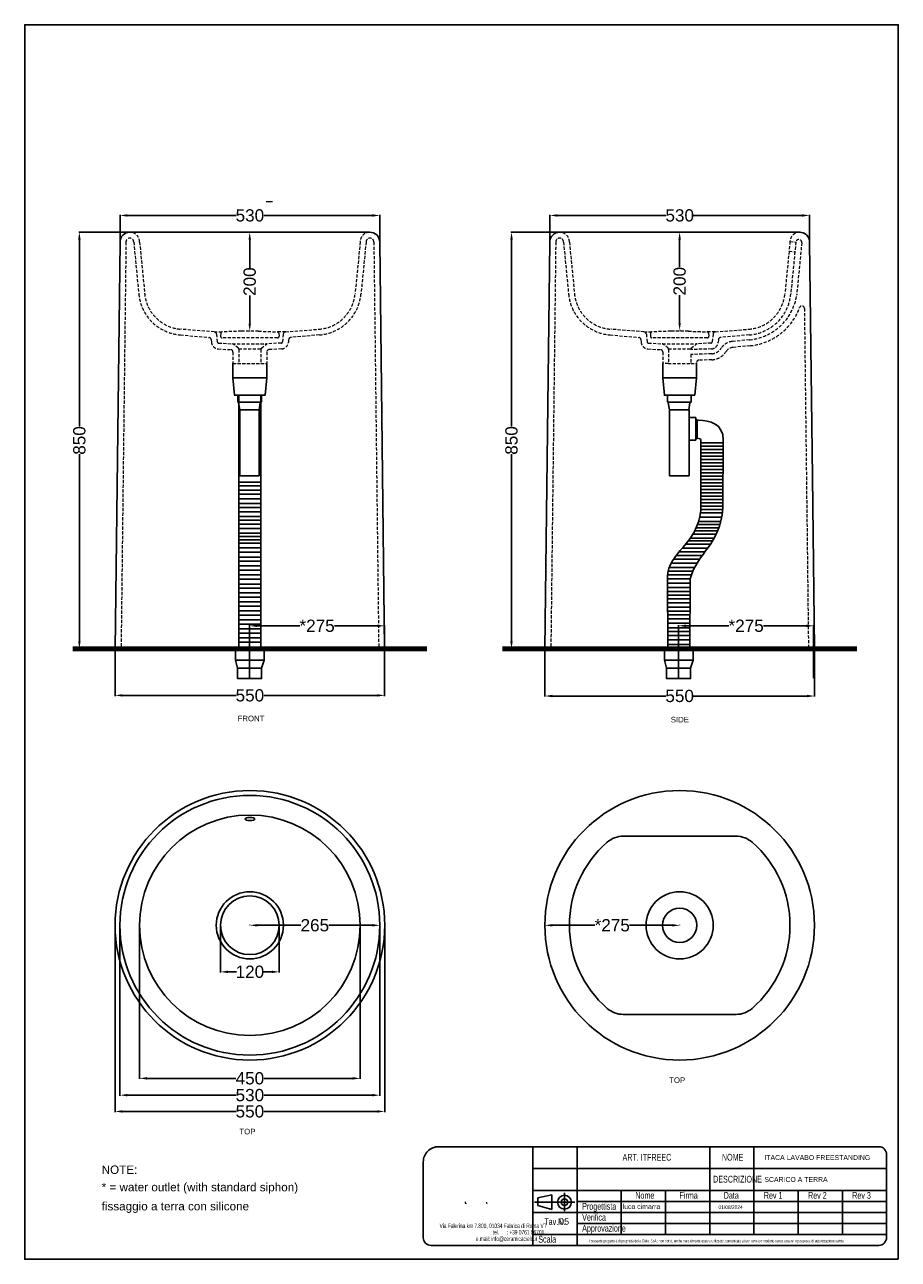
# Model space of a CAD drawing. Header units: millimetres. Extents: x 16233 to 20015, y 4826 to 7346.
# Tile 3 of 3: x 18233 to 20015, y 4826 to 7346. Entities that reach past the tile are written whole.
import ezdxf

# ---------------------------------------------------------------- set-up
doc = ezdxf.new("R2010")
doc.units = ezdxf.units.MM
doc.header["$MEASUREMENT"] = 0
doc.linetypes.add('DASHED2', pattern=[9.525, 6.35, -3.175])
for name, color, linetype in [('Attacchi_Scarico', 2, 'Continuous'), ('Kit sifone', 5, 'Continuous'), ('Quote', 4, 'Continuous'), ('Sezione 1', 1, 'Continuous')]:
    doc.layers.add(name, color=color, linetype=linetype)
for name, color, linetype, lineweight in [('Layer1', 5, 'DASHED2', 0), ('sezione linea', 6, 'Continuous', 80), ('Vista', 8, 'Continuous', 15)]:
    doc.layers.add(name, color=color, linetype=linetype, lineweight=lineweight)
doc.styles.add('SLDTEXTSTYLE1', font='TXT', dxfattribs={"width": 0.605})
doc.styles.get("Standard").update_dxf_attribs({"font": 'arial.ttf'})
doc.dimstyles.new('ISO-25', dxfattribs={"dimtxt": 25, "dimasz": 15, "dimexe": 1.25, "dimexo": 0.625, "dimtad": 0, "dimdec": 1, "dimrnd": 5, "dimtxsty": 'Standard', "dimcen": 2.5, "dimadec": 0, "dimazin": 0, "dimtfac": 1, "dimtdec": 1, "dimtmove": 0, "dimatfit": 3, "dimfxl": 1, "dimarcsym": 0})

# ---------------------------------------------------------------- blocks, each defined once
blk = doc.blocks.new('*D88')
at = {"layer": 'Defpoints', "color": 0, "transparency": 16777216}
for p in [(58398.5, 2005.1), (58398.5, 1805.1), (58398.8, 1805.1)]:
    blk.add_point(p, dxfattribs=at)
at = {"layer": 'Quote', "color": 0, "lineweight": -2, "transparency": 16777216}
for p, q in [((58399.1, 2005.1), (58400, 2005.1)), ((58398.8, 1990.1), (58398.8, 1933.5)), ((58398.8, 1820.1), (58398.8, 1876.7)), ((58399.1, 1805.1), (58400, 1805.1))]:
    blk.add_line(p, q, dxfattribs=at)
at = {"layer": 'Quote', "color": 0, "transparency": 16777216}
for points in [[(58396.3, 1990.1), (58401.3, 1990.1), (58398.8, 2005.1)], [(58396.3, 1820.1), (58401.3, 1820.1), (58398.8, 1805.1)]]:
    blk.add_solid(points, dxfattribs=at)
at = {"layer": 'Quote', "color": 0, "transparency": 16777216, "insert": (58398.8, 1905.1), "char_height": 25, "attachment_point": 5, "rotation": 90}
blk.add_mtext('200', dxfattribs=at)
blk = doc.blocks.new('*D73')
at = {"layer": 'Defpoints', "color": 0, "transparency": 16777216}
for p in [(57277.2, 2005.1), (57174.3, 1155), (57277.2, 1155)]:
    blk.add_point(p, dxfattribs=at)
at = {"layer": 'Quote', "color": 0, "lineweight": -2, "transparency": 16777216}
for p, q in [((57276.6, 2005.1), (57173.1, 2005.1)), ((57174.3, 1990.1), (57174.3, 1608.3)), ((57174.3, 1170), (57174.3, 1551.8)), ((57276.6, 1155), (57173.1, 1155))]:
    blk.add_line(p, q, dxfattribs=at)
at = {"layer": 'Quote', "color": 0, "transparency": 16777216}
for points in [[(57171.8, 1990.1), (57176.8, 1990.1), (57174.3, 2005.1)], [(57171.8, 1170), (57176.8, 1170), (57174.3, 1155)]]:
    blk.add_solid(points, dxfattribs=at)
at = {"layer": 'Quote', "color": 0, "transparency": 16777216, "insert": (57174.3, 1580), "char_height": 25, "attachment_point": 5, "rotation": 90}
blk.add_mtext('850', dxfattribs=at)
blk = doc.blocks.new('*D74')
at = {"layer": 'Defpoints', "color": 0, "transparency": 16777216}
for p in [(58153.9, 2005.1), (58055.8, 1155), (58168, 1155)]:
    blk.add_point(p, dxfattribs=at)
at = {"layer": 'Quote', "color": 0, "lineweight": -2, "transparency": 16777216}
for p, q in [((58153.3, 2005.1), (58054.6, 2005.1)), ((58055.8, 1990.1), (58055.8, 1608.3)), ((58055.8, 1170), (58055.8, 1551.8)), ((58167.4, 1155), (58054.6, 1155))]:
    blk.add_line(p, q, dxfattribs=at)
at = {"layer": 'Quote', "color": 0, "transparency": 16777216}
for points in [[(58053.3, 1990.1), (58058.3, 1990.1), (58055.8, 2005.1)], [(58053.3, 1170), (58058.3, 1170), (58055.8, 1155)]]:
    blk.add_solid(points, dxfattribs=at)
at = {"layer": 'Quote', "color": 0, "transparency": 16777216, "insert": (58055.8, 1580), "char_height": 25, "attachment_point": 5, "rotation": 90}
blk.add_mtext('850', dxfattribs=at)
blk = doc.blocks.new('*D75')
at = {"layer": 'Defpoints', "color": 0, "transparency": 16777216}
for p in [(57521.8, 2005.1), (57522.1, 2005.1), (57522.1, 1803.3)]:
    blk.add_point(p, dxfattribs=at)
at = {"layer": 'Quote', "color": 0, "lineweight": -2, "transparency": 16777216}
for p, q in [((57521.5, 2005.1), (57520.6, 2005.1)), ((57521.8, 1990.1), (57521.8, 1932.6)), ((57521.8, 1818.3), (57521.8, 1875.8)), ((57521.5, 1803.3), (57520.6, 1803.3))]:
    blk.add_line(p, q, dxfattribs=at)
at = {"layer": 'Quote', "color": 0, "transparency": 16777216}
for points in [[(57519.3, 1990.1), (57524.3, 1990.1), (57521.8, 2005.1)], [(57519.3, 1818.3), (57524.3, 1818.3), (57521.8, 1803.3)]]:
    blk.add_solid(points, dxfattribs=at)
at = {"layer": 'Quote', "color": 0, "transparency": 16777216, "insert": (57521.8, 1904.2), "char_height": 25, "attachment_point": 5, "rotation": 90}
blk.add_mtext('200', dxfattribs=at)
blk = doc.blocks.new('*D76')
at = {"layer": 'Defpoints', "color": 0, "transparency": 16777216}
for p in [(57257.1, 590.4), (57787.1, 590.4), (57787.1, 243.7)]:
    blk.add_point(p, dxfattribs=at)
at = {"layer": 'Quote', "color": 0, "lineweight": -2, "transparency": 16777216}
for p, q in [((57257.1, 589.8), (57257.1, 242.4)), ((57787.1, 589.8), (57787.1, 242.4)), ((57272.1, 243.7), (57493.9, 243.7)), ((57772.1, 243.7), (57550.3, 243.7))]:
    blk.add_line(p, q, dxfattribs=at)
at = {"layer": 'Quote', "color": 0, "transparency": 16777216}
for points in [[(57272.1, 246.2), (57272.1, 241.2), (57257.1, 243.7)], [(57772.1, 246.2), (57772.1, 241.2), (57787.1, 243.7)]]:
    blk.add_solid(points, dxfattribs=at)
at = {"layer": 'Quote', "color": 0, "transparency": 16777216, "insert": (57522.1, 243.7), "char_height": 25, "attachment_point": 5}
blk.add_mtext('530', dxfattribs=at)
blk = doc.blocks.new('*D77')
at = {"layer": 'Defpoints', "color": 0, "transparency": 16777216}
for p in [(57462.2, 590.4), (57582, 590.4), (57582, 495.4)]:
    blk.add_point(p, dxfattribs=at)
at = {"layer": 'Quote', "color": 0, "lineweight": -2, "transparency": 16777216}
for p, q in [((57462.2, 589.8), (57462.2, 494.1)), ((57582, 589.8), (57582, 494.1)), ((57477.2, 495.4), (57495.1, 495.4)), ((57567, 495.4), (57549.2, 495.4))]:
    blk.add_line(p, q, dxfattribs=at)
at = {"layer": 'Quote', "color": 0, "transparency": 16777216}
for points in [[(57477.2, 497.9), (57477.2, 492.9), (57462.2, 495.4)], [(57567, 497.9), (57567, 492.9), (57582, 495.4)]]:
    blk.add_solid(points, dxfattribs=at)
at = {"layer": 'Quote', "color": 0, "transparency": 16777216, "insert": (57522.1, 495.4), "char_height": 25, "attachment_point": 5}
blk.add_mtext('120', dxfattribs=at)
blk = doc.blocks.new('*D78')
at = {"layer": 'Defpoints', "color": 0, "transparency": 16777216}
for p in [(58123.9, 1155), (58673.7, 1155), (58673.7, 1058.4)]:
    blk.add_point(p, dxfattribs=at)
at = {"layer": 'Quote', "color": 0, "lineweight": -2, "transparency": 16777216}
for p, q in [((58123.9, 1154.3), (58123.9, 1057.2)), ((58673.7, 1154.3), (58673.7, 1057.2)), ((58138.9, 1058.4), (58370.6, 1058.4)), ((58658.7, 1058.4), (58427, 1058.4))]:
    blk.add_line(p, q, dxfattribs=at)
at = {"layer": 'Quote', "color": 0, "transparency": 16777216}
for points in [[(58138.9, 1060.9), (58138.9, 1055.9), (58123.9, 1058.4)], [(58658.7, 1060.9), (58658.7, 1055.9), (58673.7, 1058.4)]]:
    blk.add_solid(points, dxfattribs=at)
at = {"layer": 'Quote', "color": 0, "transparency": 16777216, "insert": (58398.8, 1058.4), "char_height": 25, "attachment_point": 5}
blk.add_mtext('550', dxfattribs=at)
blk = doc.blocks.new('*D79')
at = {"layer": 'Defpoints', "color": 0, "transparency": 16777216}
for p in [(57247.2, 1155), (57797, 1155), (57797, 1059.7)]:
    blk.add_point(p, dxfattribs=at)
at = {"layer": 'Quote', "color": 0, "lineweight": -2, "transparency": 16777216}
for p, q in [((57247.2, 1154.3), (57247.2, 1058.4)), ((57797, 1154.3), (57797, 1058.4)), ((57262.2, 1059.7), (57493.9, 1059.7)), ((57782, 1059.7), (57550.3, 1059.7))]:
    blk.add_line(p, q, dxfattribs=at)
at = {"layer": 'Quote', "color": 0, "transparency": 16777216}
for points in [[(57262.2, 1062.2), (57262.2, 1057.2), (57247.2, 1059.7)], [(57782, 1062.2), (57782, 1057.2), (57797, 1059.7)]]:
    blk.add_solid(points, dxfattribs=at)
at = {"layer": 'Quote', "color": 0, "transparency": 16777216, "insert": (57522.1, 1059.7), "char_height": 25, "attachment_point": 5}
blk.add_mtext('550', dxfattribs=at)
blk = doc.blocks.new('*D80')
at = {"layer": 'Defpoints', "color": 0, "transparency": 16777216}
for p in [(57787.1, 2039.3), (57257.2, 1985.1), (57787.1, 1985.1)]:
    blk.add_point(p, dxfattribs=at)
at = {"layer": 'Quote', "color": 0, "lineweight": -2, "transparency": 16777216}
for p, q in [((57257.2, 1985.7), (57257.2, 2040.5)), ((57272.2, 2039.3), (57493.9, 2039.3)), ((57772.1, 2039.3), (57550.3, 2039.3)), ((57787.1, 1985.7), (57787.1, 2040.5))]:
    blk.add_line(p, q, dxfattribs=at)
at = {"layer": 'Quote', "color": 0, "transparency": 16777216}
for points in [[(57272.2, 2041.8), (57272.2, 2036.8), (57257.2, 2039.3)], [(57772.1, 2041.8), (57772.1, 2036.8), (57787.1, 2039.3)]]:
    blk.add_solid(points, dxfattribs=at)
at = {"layer": 'Quote', "color": 0, "transparency": 16777216, "insert": (57522.1, 2039.3), "char_height": 25, "attachment_point": 5}
blk.add_mtext('530', dxfattribs=at)
blk = doc.blocks.new('*D81')
at = {"layer": 'Defpoints', "color": 0, "transparency": 16777216}
for p in [(58663.7, 2039.3), (58134.2, 1988.5), (58663.7, 1985.1)]:
    blk.add_point(p, dxfattribs=at)
at = {"layer": 'Quote', "color": 0, "lineweight": -2, "transparency": 16777216}
for p, q in [((58134.2, 1989.1), (58134.2, 2040.5)), ((58149.2, 2039.3), (58370.7, 2039.3)), ((58648.7, 2039.3), (58427.1, 2039.3)), ((58663.7, 1985.7), (58663.7, 2040.5))]:
    blk.add_line(p, q, dxfattribs=at)
at = {"layer": 'Quote', "color": 0, "transparency": 16777216}
for points in [[(58149.2, 2041.8), (58149.2, 2036.8), (58134.2, 2039.3)], [(58648.7, 2041.8), (58648.7, 2036.8), (58663.7, 2039.3)]]:
    blk.add_solid(points, dxfattribs=at)
at = {"layer": 'Quote', "color": 0, "transparency": 16777216, "insert": (58398.9, 2039.3), "char_height": 25, "attachment_point": 5}
blk.add_mtext('530', dxfattribs=at)
blk = doc.blocks.new('*D82')
at = {"layer": 'Defpoints', "color": 0, "transparency": 16777216}
for p in [(57247.1, 590.4), (57797.1, 590.4), (57797.1, 210.5)]:
    blk.add_point(p, dxfattribs=at)
at = {"layer": 'Quote', "color": 0, "lineweight": -2, "transparency": 16777216}
for p, q in [((57247.1, 589.8), (57247.1, 209.3)), ((57797.1, 589.8), (57797.1, 209.3)), ((57262.1, 210.5), (57493.9, 210.5)), ((57782.1, 210.5), (57550.3, 210.5))]:
    blk.add_line(p, q, dxfattribs=at)
at = {"layer": 'Quote', "color": 0, "transparency": 16777216}
for points in [[(57262.1, 213), (57262.1, 208), (57247.1, 210.5)], [(57782.1, 213), (57782.1, 208), (57797.1, 210.5)]]:
    blk.add_solid(points, dxfattribs=at)
at = {"layer": 'Quote', "color": 0, "transparency": 16777216, "insert": (57522.1, 210.5), "char_height": 25, "attachment_point": 5}
blk.add_mtext('550', dxfattribs=at)
blk = doc.blocks.new('*D83')
at = {"layer": 'Defpoints', "color": 0, "transparency": 16777216}
for p in [(57297.1, 590.4), (57747.1, 590.4), (57747.1, 278)]:
    blk.add_point(p, dxfattribs=at)
at = {"layer": 'Quote', "color": 0, "lineweight": -2, "transparency": 16777216}
for p, q in [((57297.1, 589.8), (57297.1, 276.7)), ((57747.1, 589.8), (57747.1, 276.7)), ((57312.1, 278), (57493.4, 278)), ((57732.1, 278), (57550.8, 278))]:
    blk.add_line(p, q, dxfattribs=at)
at = {"layer": 'Quote', "color": 0, "transparency": 16777216}
for points in [[(57312.1, 280.5), (57312.1, 275.5), (57297.1, 278)], [(57732.1, 280.5), (57732.1, 275.5), (57747.1, 278)]]:
    blk.add_solid(points, dxfattribs=at)
at = {"layer": 'Quote', "color": 0, "transparency": 16777216, "insert": (57522.1, 278), "char_height": 25, "attachment_point": 5}
blk.add_mtext('450', dxfattribs=at)
blk = doc.blocks.new('*D84')
at = {"layer": 'Attacchi_Scarico', "color": 0, "lineweight": -2, "transparency": 16777216}
for p, q in [((58123.8, 591), (58123.8, 591.6)), ((58138.8, 590.4), (58226, 590.4)), ((58383.8, 590.4), (58296.6, 590.4)), ((58398.8, 591), (58398.8, 591.6))]:
    blk.add_line(p, q, dxfattribs=at)
at = {"layer": 'Attacchi_Scarico', "color": 0, "transparency": 16777216}
for points in [[(58138.8, 592.9), (58138.8, 587.9), (58123.8, 590.4)], [(58383.8, 592.9), (58383.8, 587.9), (58398.8, 590.4)]]:
    blk.add_solid(points, dxfattribs=at)
at = {"layer": 'Defpoints', "color": 0, "transparency": 16777216}
for p in [(58123.8, 590.4), (58123.8, 590.4), (58398.8, 590.4)]:
    blk.add_point(p, dxfattribs=at)
at = {"layer": 'Attacchi_Scarico', "color": 0, "transparency": 16777216, "insert": (58261.3, 590.4), "char_height": 25, "attachment_point": 5}
blk.add_mtext('*275', dxfattribs=at)
blk = doc.blocks.new('*D85')
at = {"layer": 'Attacchi_Scarico', "color": 0, "lineweight": -2, "transparency": 16777216}
for p, q in [((57521.5, 1094.8), (57521.5, 1203)), ((57536.5, 1201.7), (57623.9, 1201.7)), ((57782, 1201.7), (57694.5, 1201.7)), ((57797, 1094.8), (57797, 1203))]:
    blk.add_line(p, q, dxfattribs=at)
at = {"layer": 'Attacchi_Scarico', "color": 0, "transparency": 16777216}
for points in [[(57536.5, 1204.2), (57536.5, 1199.2), (57521.5, 1201.7)], [(57782, 1204.2), (57782, 1199.2), (57797, 1201.7)]]:
    blk.add_solid(points, dxfattribs=at)
at = {"layer": 'Defpoints', "color": 0, "transparency": 16777216}
for p in [(57797, 1201.7), (57521.5, 1094.2), (57797, 1094.2)]:
    blk.add_point(p, dxfattribs=at)
at = {"layer": 'Attacchi_Scarico', "color": 0, "transparency": 16777216, "insert": (57659.2, 1201.7), "char_height": 25, "attachment_point": 5}
blk.add_mtext('*275', dxfattribs=at)
blk = doc.blocks.new('*D72')
at = {"layer": 'Attacchi_Scarico', "color": 0, "lineweight": -2, "transparency": 16777216}
for p, q in [((58396.6, 1094.8), (58396.6, 1203)), ((58411.6, 1201.7), (58499, 1201.7)), ((58657.1, 1201.7), (58569.7, 1201.7)), ((58672.1, 1094.8), (58672.1, 1203))]:
    blk.add_line(p, q, dxfattribs=at)
at = {"layer": 'Attacchi_Scarico', "color": 0, "transparency": 16777216}
for points in [[(58411.6, 1204.2), (58411.6, 1199.2), (58396.6, 1201.7)], [(58657.1, 1204.2), (58657.1, 1199.2), (58672.1, 1201.7)]]:
    blk.add_solid(points, dxfattribs=at)
at = {"layer": 'Defpoints', "color": 0, "transparency": 16777216}
for p in [(58672.1, 1201.7), (58396.6, 1094.1), (58672.1, 1094.1)]:
    blk.add_point(p, dxfattribs=at)
at = {"layer": 'Attacchi_Scarico', "color": 0, "transparency": 16777216, "insert": (58534.4, 1201.7), "char_height": 25, "attachment_point": 5}
blk.add_mtext('*275', dxfattribs=at)
blk = doc.blocks.new('*D86')
at = {"layer": 'Defpoints', "color": 0, "transparency": 16777216}
for p in [(57522.1, 590.4), (57787.1, 590.4), (57787.1, 590.4)]:
    blk.add_point(p, dxfattribs=at)
at = {"layer": 'Quote', "color": 0, "lineweight": -2, "transparency": 16777216}
for p, q in [((57522.1, 591), (57522.1, 591.6)), ((57537.1, 590.4), (57626.1, 590.4)), ((57772.1, 590.4), (57683.2, 590.4)), ((57787.1, 591), (57787.1, 591.6))]:
    blk.add_line(p, q, dxfattribs=at)
at = {"layer": 'Quote', "color": 0, "transparency": 16777216}
for points in [[(57537.1, 592.9), (57537.1, 587.9), (57522.1, 590.4)], [(57772.1, 592.9), (57772.1, 587.9), (57787.1, 590.4)]]:
    blk.add_solid(points, dxfattribs=at)
at = {"layer": 'Quote', "color": 0, "transparency": 16777216, "insert": (57654.6, 590.4), "char_height": 25, "attachment_point": 5}
blk.add_mtext('265', dxfattribs=at)

msp = doc.modelspace()

# ---------------------------------------------------------------- linework, layer by layer
at = {"layer": 'Kit sifone'}
for p, q in [((18661.07, 6590.06), (18657.54, 6625.79)), ((18726.76, 6625.79), (18723.23, 6590.06)), ((19537.77, 6590.06), (19534.25, 6625.79)), ((19603.47, 6625.79), (19599.94, 6590.06)), ((18660.13, 6590.06), (18667.32, 6590.06)), ((18667.32, 6575.64), (18667.32, 6590.06)), ((18667.32, 6590.06), (18715.61, 6590.06)), ((18669.29, 6072.7), (18669.29, 6590.06)), ((18714.43, 6072.7), (18714.43, 6590.06)), ((18715.61, 6590.06), (18715.61, 6575.64)), ((18715.61, 6590.06), (18723.23, 6590.06)), ((19536.83, 6590.06), (19544.03, 6590.06)), ((19544.03, 6575.64), (19544.03, 6590.06)), ((19544.03, 6590.06), (19592.32, 6590.06)), ((19592.32, 6590.06), (19592.32, 6575.64)), ((19592.32, 6590.06), (19599.94, 6590.06)), ((18715.61, 6575.64), (18667.32, 6575.64)), ((18671.4, 6560.59), (18668.7, 6574.77)), ((18671.4, 6493.18), (18671.4, 6560.59)), ((18671.4, 6560.59), (18711.31, 6560.59)), ((18711.04, 6560.59), (18671.4, 6560.59)), ((18712.89, 6574.77), (18711.04, 6560.59)), ((18711.31, 6560.59), (18711.31, 6493.18)), ((19592.32, 6575.64), (19544.03, 6575.64)), ((19548.1, 6560.59), (19545.4, 6574.77)), ((19587.74, 6560.59), (19548.1, 6560.59)), ((19548.11, 6493.18), (19548.11, 6560.59)), ((19548.11, 6560.59), (19588.02, 6560.59)), ((19589.6, 6574.77), (19587.74, 6560.59)), ((19588.02, 6560.59), (19588.02, 6493.18)), ((18711.31, 6544.79), (18711.31, 6498.14)), ((19601.66, 6544.79), (19588.02, 6544.79)), ((19588.02, 6544.79), (19588.02, 6498.14)), ((19601.66, 6498.14), (19601.66, 6544.79)), ((19604.56, 6539.17), (19601.66, 6541.98)), ((19604.56, 6539.17), (19607.44, 6539.17)), ((19604.56, 6502.23), (19604.56, 6539.17)), ((19601.66, 6500.48), (19604.56, 6502.23)), ((18671.4, 6425.77), (18671.4, 6493.17)), ((18711.31, 6493.17), (18711.31, 6425.77)), ((19548.11, 6425.77), (19548.11, 6493.17)), ((19588.02, 6498.14), (19601.66, 6498.14)), ((19588.02, 6493.17), (19588.02, 6425.77)), ((19611.9, 6354.6), (19611.9, 6488.41)), ((19657.65, 6486.04), (19611.9, 6486.04)), ((19657.52, 6479.24), (19611.9, 6479.24)), ((19657.77, 6492.85), (19612.06, 6492.9)), ((19657.84, 6498.39), (19657.03, 6359.72)), ((19657.65, 6472.43), (19611.9, 6472.43)), ((19657.52, 6465.62), (19611.9, 6465.62)), ((19657.4, 6458.81), (19611.9, 6458.81)), ((19657.52, 6452.01), (19612.39, 6452.01)), ((19657.27, 6438.39), (19612.15, 6438.39)), ((19657.4, 6445.2), (19612.27, 6445.2)), ((19657.4, 6431.58), (19612.27, 6431.58)), ((18714.43, 6412.61), (18669.29, 6412.61)), ((18714.43, 6404.95), (18669.29, 6404.95)), ((18711.31, 6425.77), (18671.4, 6425.77)), ((19588.02, 6425.77), (19548.11, 6425.77)), ((19657.15, 6417.97), (19612.02, 6417.97)), ((19657.15, 6404.35), (19612.02, 6404.35)), ((19657.27, 6424.78), (19612.15, 6424.78)), ((19657.27, 6411.16), (19612.15, 6411.16)), ((18714.43, 6396.46), (18669.29, 6396.46)), ((18714.43, 6387.93), (18669.29, 6387.93)), ((18714.43, 6378.58), (18669.29, 6378.58)), ((19657.02, 6397.55), (19611.9, 6397.55)), ((19657.02, 6383.93), (19611.9, 6383.93)), ((19657.13, 6377.12), (19611.9, 6377.12)), ((19657.15, 6390.74), (19612.02, 6390.74)), ((18714.43, 6369.21), (18669.29, 6369.21)), ((18714.43, 6360.71), (18669.29, 6360.71)), ((18714.43, 6352.19), (18669.29, 6352.19)), ((19657.02, 6370.32), (19611.9, 6370.32)), ((19657.02, 6363.51), (19611.9, 6363.51)), ((19656.77, 6356.7), (19611.9, 6356.7)), ((18714.43, 6342.84), (18669.29, 6342.84)), ((18714.43, 6335.18), (18669.29, 6335.18)), ((18714.43, 6326.68), (18669.29, 6326.68)), ((19651.05, 6326.26), (19605.49, 6326.26)), ((19652.78, 6332.6), (19607.66, 6332.6)), ((19654.58, 6340.91), (19609.83, 6340.91)), ((19656.01, 6349.88), (19611.38, 6349.88)), ((18714.43, 6318.17), (18669.29, 6318.17)), ((18714.43, 6308.81), (18669.29, 6308.81)), ((18714.43, 6302.01), (18669.29, 6302.01)), ((19643.33, 6306.28), (19595.43, 6306.28)), ((19646.6, 6313.62), (19599.74, 6313.62)), ((19648.89, 6319.62), (19602.71, 6319.62)), ((18714.43, 6295.18), (18669.29, 6295.18)), ((18714.43, 6288.03), (18669.29, 6288.03)), ((18714.43, 6278.84), (18669.29, 6278.84)), ((19625.91, 6277.96), (19573.96, 6277.96)), ((19631.51, 6285.95), (19580.64, 6285.95)), ((19635.84, 6292.64), (19585.97, 6292.64)), ((19639.36, 6298.63), (19590.41, 6298.63)), ((18714.43, 6269.65), (18669.29, 6269.65)), ((18714.43, 6259.53), (18669.29, 6259.53)), ((18714.43, 6251.25), (18669.29, 6251.25)), ((19609.69, 6255.67), (19556.43, 6255.67)), ((19614.86, 6262.97), (19561.67, 6262.97)), ((19620.53, 6270.66), (19567.82, 6270.66)), ((18714.43, 6242.08), (18669.29, 6242.08)), ((18714.43, 6232.88), (18669.29, 6232.88)), ((19595.66, 6230.69), (19545.42, 6230.69)), ((19599.3, 6238.44), (19547.57, 6238.44)), ((19604.28, 6247.33), (19551.46, 6247.33)), ((18714.43, 6223.69), (18669.29, 6223.69)), ((18714.43, 6214.49), (18669.29, 6214.49)), ((18714.43, 6204.37), (18669.29, 6204.37)), ((19544.41, 6072.7), (19544.27, 6221.21)), ((19590.35, 6215.37), (19544.28, 6215.37)), ((19590.32, 6206.46), (19544.28, 6206.46)), ((19592.82, 6223.35), (19544.76, 6223.35)), ((19590.35, 6215.37), (19589.55, 6072.7)), ((18714.43, 6196.1), (18669.29, 6196.1)), ((18714.43, 6186.93), (18669.29, 6186.93)), ((18714.43, 6177.72), (18669.29, 6177.72)), ((19590.28, 6197.94), (19544.29, 6197.94)), ((19590.25, 6189.45), (19544.29, 6189.45)), ((19590.22, 6181.98), (19544.3, 6181.98)), ((19590.19, 6174.34), (19544.31, 6174.34)), ((18714.43, 6168.55), (18669.29, 6168.55)), ((18714.43, 6159.34), (18669.29, 6159.34)), ((18714.43, 6150.17), (18669.29, 6150.17)), ((19590.16, 6166.66), (19544.41, 6166.66)), ((19590.12, 6157.32), (19544.41, 6157.32)), ((19590.09, 6149.65), (19544.41, 6149.65)), ((18714.43, 6140.97), (18669.29, 6140.97)), ((18714.43, 6131.8), (18669.29, 6131.8)), ((19590.06, 6142), (19544.41, 6142)), ((19590.02, 6133.49), (19544.41, 6133.49)), ((19589.99, 6124.98), (19544.41, 6124.98)), ((18714.43, 6122.59), (18669.29, 6122.59)), ((18714.43, 6113.42), (18669.29, 6113.42)), ((18714.43, 6104.22), (18669.29, 6104.22)), ((19589.95, 6115.62), (19544.41, 6115.62)), ((19589.92, 6107.95), (19544.41, 6107.95)), ((19589.89, 6099.46), (19544.41, 6099.46)), ((18714.43, 6095.05), (18669.29, 6095.05)), ((18714.43, 6085.84), (18669.29, 6085.84)), ((19589.85, 6090.94), (19544.41, 6090.94)), ((19589.81, 6081.59), (19544.41, 6081.59)), ((18662.55, 6049.42), (18721.17, 6049.42)), ((18662.56, 6049.43), (18721.17, 6049.43)), ((19537.67, 6049.42), (19596.29, 6049.42)), ((19537.67, 6049.42), (19596.29, 6049.42)), ((18716.09, 6033.11), (18666.96, 6033.11)), ((18666.97, 6033.11), (18716.09, 6033.11)), ((19591.2, 6033.11), (19542.07, 6033.11)), ((19542.08, 6033.11), (19591.2, 6033.11)), ((19453.77, 5689.96), (19683.94, 5689.96)), ((19453.77, 5326.28), (19683.94, 5326.28))]:
    msp.add_line(p, q, dxfattribs=at)
for points in [[(18726.76, 6655.14), (18726.76, 6625.79), (18657.54, 6625.79), (18657.54, 6655.14)], [(19603.47, 6655.14), (19603.47, 6625.79), (19534.25, 6625.79), (19534.25, 6655.14)]]:
    msp.add_lwpolyline(points, dxfattribs=at)
for points in [[(18662.55, 6072.71), (18721.17, 6072.71), (18721.17, 6049.43), (18662.55, 6049.43)], [(18662.56, 6049.42), (18721.17, 6049.43), (18716.09, 6033.11), (18666.96, 6033.11)], [(19537.67, 6072.7), (19596.29, 6072.7), (19596.29, 6049.42), (19537.67, 6049.42)], [(19537.67, 6049.42), (19596.29, 6049.42), (19591.2, 6033.11), (19542.07, 6033.11)], [(18666.96, 6033.11), (18716.09, 6033.11), (18716.09, 6011.89), (18666.96, 6011.89)], [(19542.07, 6033.11), (19591.2, 6033.11), (19591.2, 6011.89), (19542.07, 6011.89)]]:
    msp.add_lwpolyline(points, close=True, dxfattribs=at)
for centre, radius, start, end in [((19568.85, 5508.12), 225, 131.11797, 228.88203), ((19453.77, 5639.96), 50, 90, 131.11797), ((19683.94, 5639.96), 50, 48.88203, 90), ((19568.85, 5508.12), 225, 311.11797, 48.88203), ((19453.77, 5376.28), 50, 228.88203, 270), ((19683.94, 5376.28), 50, 270, 311.11797)]:
    msp.add_arc(centre, radius, start, end, dxfattribs=at)
for points in [[(19607.44, 6539.17), (19629.76, 6539.17), (19657.84, 6531.71), (19657.84, 6498.39)], [(19604.56, 6502.23), (19615.73, 6502), (19611.68, 6498.26), (19611.9, 6488.41)], [(19544.28, 6219.24), (19544.28, 6268.97), (19605.94, 6286.97), (19611.9, 6354.6)], [(19590.35, 6215.37), (19605.33, 6270.66), (19651.07, 6283.21), (19657.03, 6359.72)]]:
    msp.add_open_spline(points, degree=3, dxfattribs=at)
at = {"layer": 'Layer1'}
for p, q in [((18731.84, 6984.85), (18725.34, 6984.85)), ((18738.34, 6984.85), (18731.84, 6984.85)), ((18439.34, 6902.84), (18429.34, 6072.72)), ((18944.99, 6902.7), (18954.99, 6072.71)), ((19316.04, 6902.84), (19306.04, 6072.72)), ((19793.89, 6903.98), (19791.93, 6884)), ((19791.94, 6884), (19803.9, 6882.83)), ((19793.89, 6903.99), (19805.84, 6902.82)), ((19805.84, 6902.82), (19803.9, 6882.83)), ((19823.22, 6767.4), (19827.36, 6423.39)), ((18619.37, 6719.38), (18551.57, 6724.84)), ((18619.37, 6719.38), (18635.91, 6719.38)), ((18632.92, 6716.63), (18632.42, 6710.63)), ((18748.65, 6707.38), (18635.41, 6707.38)), ((18674.34, 6720.75), (18635.8, 6719.38)), ((18709.72, 6720.75), (18748.25, 6719.38)), ((18764.69, 6719.38), (18748.15, 6719.38)), ((18751.14, 6716.63), (18751.64, 6710.63)), ((18764.93, 6719.38), (18832.73, 6724.84)), ((19496.08, 6719.38), (19428.27, 6724.84)), ((19496.08, 6719.38), (19512.62, 6719.38)), ((19509.63, 6716.63), (19509.13, 6710.63)), ((19625.35, 6707.38), (19512.12, 6707.38)), ((19551.05, 6720.75), (19512.51, 6719.38)), ((19586.42, 6720.75), (19624.96, 6719.38)), ((19641.39, 6719.38), (19624.85, 6719.38)), ((19627.84, 6716.63), (19628.34, 6710.63)), ((19641.63, 6719.38), (19709.44, 6724.84)), ((18656.77, 6695.05), (18727.53, 6695.05)), ((18657.65, 6678.29), (18657.65, 6656.14)), ((18668.58, 6685.82), (18658.27, 6694.47)), ((18669.37, 6684.79), (18714.93, 6684.79)), ((18669.65, 6683.52), (18669.65, 6656.14)), ((18714.65, 6683.52), (18714.65, 6656.14)), ((18715.72, 6685.82), (18726.03, 6694.47)), ((18726.65, 6678.29), (18726.65, 6656.14)), ((19533.48, 6695.05), (19604.23, 6695.05)), ((19534.36, 6678.29), (19534.36, 6656.19)), ((19545.29, 6685.82), (19534.98, 6694.47)), ((19546.08, 6684.79), (19591.63, 6684.79)), ((19546.36, 6683.52), (19546.36, 6656.14)), ((19591.35, 6683.52), (19591.35, 6683.29)), ((19592.42, 6685.82), (19602.74, 6694.47)), ((18657.54, 6655.14), (18726.76, 6655.14)), ((19545.36, 6655.14), (19535.36, 6655.14)), ((19545.36, 6655.14), (19592.35, 6655.14)), ((19591.35, 6673.3), (19591.35, 6656.14)), ((19592.35, 6655.14), (19602.35, 6655.14)), ((19827.36, 6423.39), (19831.59, 6072.72))]:
    msp.add_line(p, q, dxfattribs=at)
for points in [[(18455.16, 6902.84), (18465.52, 6796.42)], [(18467.23, 6902.85), (18477.47, 6797.67)], [(18917.07, 6902.85), (18906.83, 6797.67)], [(18929.14, 6902.84), (18918.78, 6796.42)], [(19331.86, 6902.84), (19342.23, 6796.42)], [(19343.93, 6902.85), (19354.18, 6797.67)], [(19791.94, 6884), (19783.53, 6797.67)], [(19803.9, 6882.83), (19795.48, 6796.42)], [(19805.85, 6902.84), (19805.84, 6902.82)], [(19817.94, 6901.67), (19807.58, 6795.24)]]:
    msp.add_lwpolyline(points, dxfattribs=at)
for points in [[(18550.46, 6713.23), (18608.27, 6708.09, -0.3810328), (18613.12, 6703.54), (18613.61, 6698.19, 0.3674465), (18627.46, 6684.58), (18652.83, 6683.29)], [(18619.37, 6719.38), (18619.37, 6719.38, -0.3765424), (18624.15, 6714.84), (18625.56, 6699.27, 0.3605737), (18628.26, 6696.55), (18656.77, 6695.05)], [(18764.93, 6719.38), (18764.93, 6719.38, 0.3765424), (18760.15, 6714.84), (18758.74, 6699.27, -0.3605737), (18756.04, 6696.55), (18727.53, 6695.05)], [(18833.85, 6713.23), (18776.04, 6708.09, 0.3810328), (18771.18, 6703.54), (18770.69, 6698.19, -0.3674465), (18756.84, 6684.58), (18731.47, 6683.29)], [(19427.16, 6713.23), (19484.97, 6708.09, -0.3810328), (19489.83, 6703.54), (19490.31, 6698.19, 0.3674465), (19504.17, 6684.58), (19529.53, 6683.29)], [(19496.08, 6719.38), (19496.08, 6719.38, -0.3765424), (19500.86, 6714.84), (19502.26, 6699.27, 0.3605737), (19504.96, 6696.55), (19533.48, 6695.05)], [(19710.55, 6713.23), (19652.74, 6708.09, 0.3810328), (19647.88, 6703.54), (19647.4, 6698.19, -0.3674465), (19633.54, 6684.58), (19591.35, 6683.29)], [(19711.31, 6703.26), (19675.79, 6699.71, 0.2292239), (19653.51, 6686.05, -0.23769), (19634.14, 6674.6), (19591.35, 6673.3)], [(19641.63, 6719.38), (19641.63, 6719.38, 0.3765424), (19636.86, 6714.84), (19635.45, 6699.27, -0.3605737), (19632.75, 6696.55), (19604.23, 6695.05)], [(19712.51, 6691.16), (19676.99, 6687.62, 0.2292239), (19663.74, 6679.49, -0.2388892), (19634.79, 6662.46), (19608.2, 6661.66, 0.4054417), (19603.35, 6656.66), (19603.35, 6656.19)]]:
    msp.add_lwpolyline(points, format="xyb", dxfattribs=at)
for centre, radius, start, end in [((18447.25, 6902.84), 7.91, 0, 180), ((18447.23, 6902.85), 20, 359.98699, 90), ((18937.07, 6902.85), 20, 91.75202, 180.01301), ((18937.07, 6902.85), 7.99, 359.98699, 180.01301), ((19323.95, 6902.84), 7.91, 0, 180), ((19323.93, 6902.85), 20, 359.98699, 90.00529), ((19813.82, 6902.89), 19.96, 88.36553, 176.86024), ((19811.87, 6901.98), 6.08, 357.01526, 171.85976), ((18557.44, 6805.31), 92.34, 185.52096, 265.6634), ((18557.17, 6804.64), 80, 185, 265.98773), ((18827.13, 6804.64), 80, 274.01227, 355), ((18826.86, 6805.31), 92.34, 274.3366, 354.47904), ((19434.14, 6805.31), 92.34, 185.52096, 265.6634), ((19433.87, 6804.64), 80, 185, 265.98773), ((19703.84, 6804.64), 80, 274.01227, 355), ((19703.57, 6805.31), 92.34, 274.3366, 354.47904), ((19701.48, 6809.91), 107.1, 275.26283, 352.12996), ((19701.48, 6809.91), 119.26, 275.26283, 339.96753), ((19818.22, 6767.34), 5, 0.69029, 159.96753), ((18635.41, 6710.38), 3, 175.23636, 270), ((18635.91, 6716.38), 3, 92.0367, 175.23636), ((18692.11, 6221.07), 500, 87.95445, 92.0367), ((18748.15, 6716.38), 3, 4.76364, 87.9633), ((18748.65, 6710.38), 3, 270, 4.76364), ((19512.12, 6710.38), 3, 175.23636, 270), ((19512.62, 6716.38), 3, 92.0367, 175.23636), ((19568.82, 6221.07), 500, 87.95445, 92.0367), ((19624.85, 6716.38), 3, 4.76364, 87.9633), ((19625.35, 6710.38), 3, 270, 4.76364), ((18652.65, 6678.29), 5, 0.00729, 88), ((18656.66, 6692.56), 2.5, 50, 87.49119), ((18666.65, 6683.52), 3, 359.9973, 50), ((18717.65, 6683.52), 3, 130, 180.0027), ((18727.64, 6692.56), 2.5, 92.50881, 130), ((18731.65, 6678.29), 5, 92, 179.99271), ((19529.36, 6678.29), 5, 0.00729, 88), ((19533.37, 6692.56), 2.5, 50, 87.49119), ((19543.36, 6683.52), 3, 359.9973, 50), ((19594.35, 6683.52), 3, 130, 180.0027), ((19604.34, 6692.56), 2.5, 92.50881, 130), ((18658.65, 6656.14), 1, 180.01366, 270.00903), ((18658.65, 6656.14), 1, 180.01366, 270.00903), ((18668.65, 6656.14), 1, 270, 0), ((18715.65, 6656.14), 1, 180, 270), ((18725.65, 6656.14), 1, 269.99097, 359.98634), ((18725.65, 6656.14), 1, 269.99097, 359.98634), ((19535.36, 6656.14), 1, 180.01366, 270.00903), ((19535.36, 6656.14), 1, 180.01366, 270.00903), ((19545.36, 6656.14), 1, 270, 0), ((19592.35, 6656.14), 1, 180, 270), ((19602.35, 6656.14), 1, 269.99097, 359.98634), ((19602.35, 6656.14), 1, 269.99097, 359.98634)]:
    msp.add_arc(centre, radius, start, end, dxfattribs=at)
at = {"layer": 'Quote'}
for p, q in [((19540, 4966.72), (19540, 4877.13)), ((19630.18, 4966.72), (19630.18, 4877.13)), ((19720.36, 4966.72), (19720.36, 4877.13)), ((19810.54, 4966.72), (19810.54, 4877.13)), ((19900.72, 4966.72), (19900.72, 4877.13)), ((19355, 4942.89), (19273.02, 4942.89)), ((19279.4, 4951.7), (19308.19, 4957.9)), ((19279.4, 4942.89), (19279.4, 4951.7)), ((19279.4, 4942.89), (19279.4, 4935.97)), ((19308.19, 4942.89), (19308.19, 4957.9)), ((19308.19, 4942.89), (19308.19, 4927.93)), ((19334.01, 4942.89), (19334.01, 4961.8)), ((19334.01, 4942.89), (19334.01, 4924.72)), ((19359.64, 4944.32), (19990.9, 4944.32)), ((19279.4, 4935.97), (19308.19, 4927.93)), ((19359.64, 4921.92), (19990.9, 4921.92)), ((19359.64, 4899.53), (19990.9, 4899.53)), ((19449.82, 4877.13), (19990.9, 4877.13))]:
    msp.add_line(p, q, dxfattribs=at)
for points in [[(20014.81, 4826.41), (20014.81, 7346.41), (18232.81, 7346.41), (18232.81, 4826.41)], [(19269.46, 5056.3), (19630.18, 5056.3), (19630.18, 5011.51), (19269.46, 5011.51)], [(19359.64, 5011.51), (19269.46, 5011.51), (19269.46, 5056.3), (19359.64, 5056.3)], [(19359.64, 5056.3), (19630.18, 5056.3), (19630.18, 5011.51), (19359.64, 5011.51)], [(19720.36, 5011.51), (19630.18, 5011.51), (19630.18, 5056.3), (19720.36, 5056.3)], [(19359.64, 4966.72), (19269.46, 4966.72), (19269.46, 5011.51), (19359.64, 5011.51)], [(19269.46, 5011.51), (19630.18, 5011.51), (19630.18, 4966.72), (19269.46, 4966.72)], [(19359.64, 5011.51), (19630.18, 5011.51), (19630.18, 4966.72), (19359.64, 4966.72)], [(19720.36, 5011.51), (19990.9, 5011.51), (19990.9, 4966.72), (19720.36, 4966.72)], [(19359.64, 4877.13), (19269.46, 4877.13), (19269.46, 4966.72), (19359.64, 4966.72)], [(19359.64, 4966.72), (19449.82, 4966.72), (19449.82, 4877.13), (19359.64, 4877.13)], [(19449.82, 4966.72), (19990.9, 4966.72), (19990.9, 4877.13), (19449.82, 4877.13)], [(19269.46, 4877.13), (19359.64, 4877.13), (19359.64, 4921.92), (19269.46, 4921.92)], [(19359.64, 4877.13), (19269.46, 4877.13), (19269.46, 4854.74), (19359.64, 4854.74)]]:
    msp.add_lwpolyline(points, close=True, dxfattribs=at)
for points in [[(19076.93, 5056.3), (19269.46, 5056.3), (19269.46, 4854.74), (19061.65, 4854.74, -0.4142136), (19045.9, 4870.49), (19045.9, 5025.27, -0.4142136)], [(19720.36, 5056.3), (19975.15, 5056.3, -0.4142136), (19990.9, 5040.55), (19990.9, 5011.51), (19720.36, 5011.51)]]:
    msp.add_lwpolyline(points, format="xyb", close=True, dxfattribs=at)
msp.add_lwpolyline([(19269.46, 4854.74), (19975.15, 4854.74, 0.4142136), (19990.9, 4870.49), (19990.9, 4877.13)], format="xyb", dxfattribs=at)
for radius in [14.15, 6.84]:
    msp.add_circle((19334.01, 4942.89), radius, dxfattribs=at)
for points in [[(19130.48, 4942.11), (19130.48, 4942.11), (19132.86, 4942.11), (19132.86, 4942.11)], [(19132.86, 4941.19), (19132.86, 4940.48), (19132.72, 4940), (19132.42, 4939.72)], [(19174.02, 4941.99), (19174.02, 4941.99), (19175.74, 4941.99), (19175.74, 4941.99)], [(19175.74, 4941.51), (19175.74, 4940.93), (19175.65, 4940.59), (19175.39, 4940.36)]]:
    msp.add_open_spline(points, degree=3, dxfattribs=at)
at = {"layer": 'Sezione 1'}
msp.add_circle((19568.85, 5508.12), 35, dxfattribs=at)
at = {"layer": 'sezione linea'}
for p, q in [((19053.36, 6072.7), (18330.94, 6072.7)), ((19930.06, 6072.7), (19207.65, 6072.7))]:
    msp.add_line(p, q, dxfattribs=at)
at = {"layer": 'Vista', "color": 8, "lineweight": -3}
for p, q in [((18447.23, 6922.86), (18936.46, 6922.84)), ((19323.93, 6922.86), (19813.16, 6922.84)), ((18427.23, 6902.85), (18417.23, 6072.71)), ((18957, 6902.85), (18967, 6072.86)), ((19303.93, 6902.85), (19293.93, 6072.71)), ((19833.7, 6902.85), (19839.48, 6422.89)), ((19839.48, 6422.89), (19843.7, 6072.86)), ((18417.23, 6072.71), (18967, 6072.7)), ((19293.93, 6072.71), (19843.7, 6072.7))]:
    msp.add_line(p, q, dxfattribs=at)
for centre, radius in [((18692.15, 5508.12), 275), ((18692.15, 5508.12), 265), ((19568.85, 5508.12), 275), ((18692.15, 5508.12), 225), ((18692.15, 5508.12), 68.48), ((19568.85, 5508.12), 68.48), ((18692.15, 5508.12), 59.89)]:
    msp.add_circle(centre, radius, dxfattribs=at)
for centre, start, end in [((18447.23, 6902.85), 90, 180.01301), ((18937.07, 6902.85), 359.98699, 91.75202), ((19323.93, 6902.85), 90, 180.01301), ((19813.78, 6902.85), 359.98699, 91.75202)]:
    msp.add_arc(centre, 20, start, end, dxfattribs=at)
msp.add_ellipse((18692.15, 5725.14), major_axis=(-10, 0), ratio=0.3068373, dxfattribs=at)

# ---------------------------------------------------------------- texts
at = {"layer": 'Attacchi_Scarico'}
for s, height, p in [('FRONT', 11.377, (18667.04, 5924.72)), ('SIDE', 11.377, (19550.7, 5922.27)), ('TOP', 11.377, (19547.44, 5186.39)), ('TOP', 11.377, (18670.74, 5081.52)), ('NOTE:', 17.065, (18389.73, 5000.77)), ('* = water outlet (with standard siphon) ', 17.0654, (18389.73, 4965.23)), ('fissaggio a terra con silicone', 17.0654, (18389.73, 4926.26))]:
    msp.add_text(s, height=height, dxfattribs=at).set_placement(p)
at = {"layer": 'Quote', "attachment_point": 1, "style": 'SLDTEXTSTYLE1'}
for s, insert, char_height in [('{\\fArial|b0|i0|c0|p34;ART. ITFREEC}', (19452.26, 5041.66), 13.7925), ('{\\fArial|b0|i0|c0|p34;NOME}', (19655.05, 5041.66), 13.7925), ('{\\fArial|b0|i0|c0|p34;DESCRIZIONE}', (19637.11, 4996.87), 13.7925), ('{\\fArial|b0|i0|c0|p34;Firma}', (19568.54, 4963.81), 13.7925), ('{\\fArial|b0|i0|c0|p34;Progettista}', (19369.92, 4941.42), 13.7925), ('{\\fArial|b0|i0|c0|p34;Nome}', (19478.36, 4963.81), 13.7925), ('{\\fArial|b0|i0|c0|p34;Data}', (19658.72, 4963.81), 13.7925), ('{\\fArial|b0|i0|c0|p34;Rev 1}', (19740.51, 4963.81), 13.7925), ('{\\fArial|b0|i0|c0|p34;Rev 2}', (19830.69, 4963.81), 13.7925), ('{\\fArial|b0|i0|c0|p34;Rev 3}', (19920.87, 4963.81), 13.7925), ('{\\fArial|b0|i0|c0|p34;Verifica}', (19369.92, 4919.02), 13.7925), ('{\\fArial|b0|i0|c0|p34;Via Falerina km 7.800, 01034 Fabrica di Roma VT }', (19079.02, 4899.42), 9.3087), ('\\pxi-3,l4,t4;{\\fArial|b0|i0|c0|p34;Tav.N.}', (19279.02, 4910.08), 13.7925), ('{\\fArial|b0|i0|c0|p34;Approvazione}', (19369.92, 4896.63), 13.7925), ('{\\fArial|b0|i0|c0|p34;e.mail: info@ceramicacielo.it}', (19152.9, 4872.98), 9.3087), ('\\pxi-0.58224,l1.5822,t1.5822;{\\fArial|b0|i0|c0|p34;tel.^I: +39 0761 56701}', (19178.59, 4886.43), 9.3087), ('{\\fArial|b0|i0|c0|p34;Scala}', (19280.43, 4874.23), 13.7925), ('{\\f@Arial Unicode MS|b0|i0|c0|p34;Il presente progetto è di proprietà della Cielo. SpA ; non potrà, anche parzialmente essere utilizzato, comunicato a terzi ovvero riprodotto senza essere in possesso di autorizzazione scritta}', (19382.38, 4866.97), 5.95759)]:
    msp.add_mtext(s, dxfattribs=dict(at, insert=insert, char_height=char_height))
at = {"layer": 'Quote', "attachment_point": 1}
for s, width, gutter_width, insert, char_height in [('ITACA LAVABO FREESTANDING', 598.9888, 12.5, (19741.61, 5039.16), 10.08), ('SCARICO A TERRA', 598.9888, 12.5, (19741.61, 4994.37), 10.08), ('\\pxi-2,l3,t3;{\\fArial|b0|i0|c0|p34;luca cimarra}', 226.1874, 12.5, (19442.36, 4939.2), 10.08), ('\\pxi-2,l3,t3;01/08/2024', 5.7872, 8.75, (19641.01, 4936.4), 7.056), ('\\pxi-2,l3,t3;05', 226.1874, 12.5, (19309.88, 4910.25), 13.104)]:
    msp.add_mtext_dynamic_manual_height_columns(s, width=width, gutter_width=gutter_width, heights=[0], dxfattribs=dict(at, insert=insert, char_height=char_height))

# ---------------------------------------------------------------- dimensions: what is measured, and where the dimension line sits
at = {"layer": 'Attacchi_Scarico'}
for base, p1, p2, picture, middle in [((18967, 6119.45), (18691.52, 6011.89), (18967, 6011.89), '*D85', (18829.26, 6119.45)), ((19842.11, 6119.45), (19566.64, 6011.89), (19842.11, 6011.89), '*D72', (19704.38, 6119.45)), ((19293.85, 5508.12), (19568.85, 5508.12), (19293.85, 5508.12), '*D84', (19431.35, 5508.12))]:
    dim = msp.add_linear_dim(base=base, p1=p1, p2=p2, text='*<>', dimstyle='ISO-25', dxfattribs=at)
    dim.commit()
    dim.dimension.update_dxf_attribs({"geometry": picture, "text_midpoint": middle, "insert": (-38829.98, 4917.74)})
at = {"layer": 'Quote'}
for base, p1, p2, picture, middle in [((18957.07, 6957.03), (18427.23, 6902.85), (18957.07, 6902.84), '*D80', (18692.15, 6957.03)), ((19833.7, 6957.03), (19304.22, 6906.24), (19833.7, 6902.85), '*D81', (19568.96, 6957.03)), ((18967, 5977.4), (18417.23, 6072.71), (18967, 6072.7), '*D79', (18692.11, 5977.4)), ((19843.7, 5976.15), (19293.93, 6072.71), (19843.7, 6072.7), '*D78', (19568.82, 5976.15)), ((18957.15, 5508.12), (18692.15, 5508.12), (18957.15, 5508.12), '*D86', (18824.65, 5508.12)), ((18967.15, 5128.25), (18417.15, 5508.12), (18967.15, 5508.12), '*D82', (18692.15, 5128.25)), ((18957.15, 5161.43), (18427.15, 5508.12), (18957.15, 5508.12), '*D76', (18692.15, 5161.43)), ((18917.15, 5195.7), (18467.15, 5508.12), (18917.15, 5508.12), '*D83', (18692.15, 5195.7)), ((18752.04, 5413.11), (18632.26, 5508.12), (18752.04, 5508.12), '*D77', (18692.15, 5413.11))]:
    dim = msp.add_linear_dim(base=base, p1=p1, p2=p2, dimstyle='ISO-25', dxfattribs=at)
    dim.commit()
    dim.dimension.update_dxf_attribs({"geometry": picture, "text_midpoint": middle, "insert": (-38829.98, 4917.74)})
for base, p1, p2, picture, middle, set_off in [((18344.3424, 6072.7044), (18447.2278, 6922.8482), (18447.2278, 6072.7044), '*D73', (18344.3424, 6497.7763), (-38829.977, 4917.736)), ((18691.84, 6922.85), (18692.15, 6721.07), (18692.16, 6922.85), '*D75', (18691.84, 6821.96), (-38829.98, 4917.74)), ((19225.87, 6072.71), (19323.93, 6922.85), (19338.07, 6072.71), '*D74', (19225.87, 6497.78), (-38829.98, 4917.74)), ((19568.82, 6722.85), (19568.55, 6922.85), (19568.55, 6722.85), '*D88', (19568.82, 6822.85), (-38829.98, 4917.74))]:
    dim = msp.add_linear_dim(base=base, p1=p1, p2=p2, angle=90, dimstyle='ISO-25', dxfattribs=at)
    dim.commit()
    dim.dimension.update_dxf_attribs({"geometry": picture, "text_midpoint": middle, "insert": set_off})

doc.saveas('drawing.dxf')
